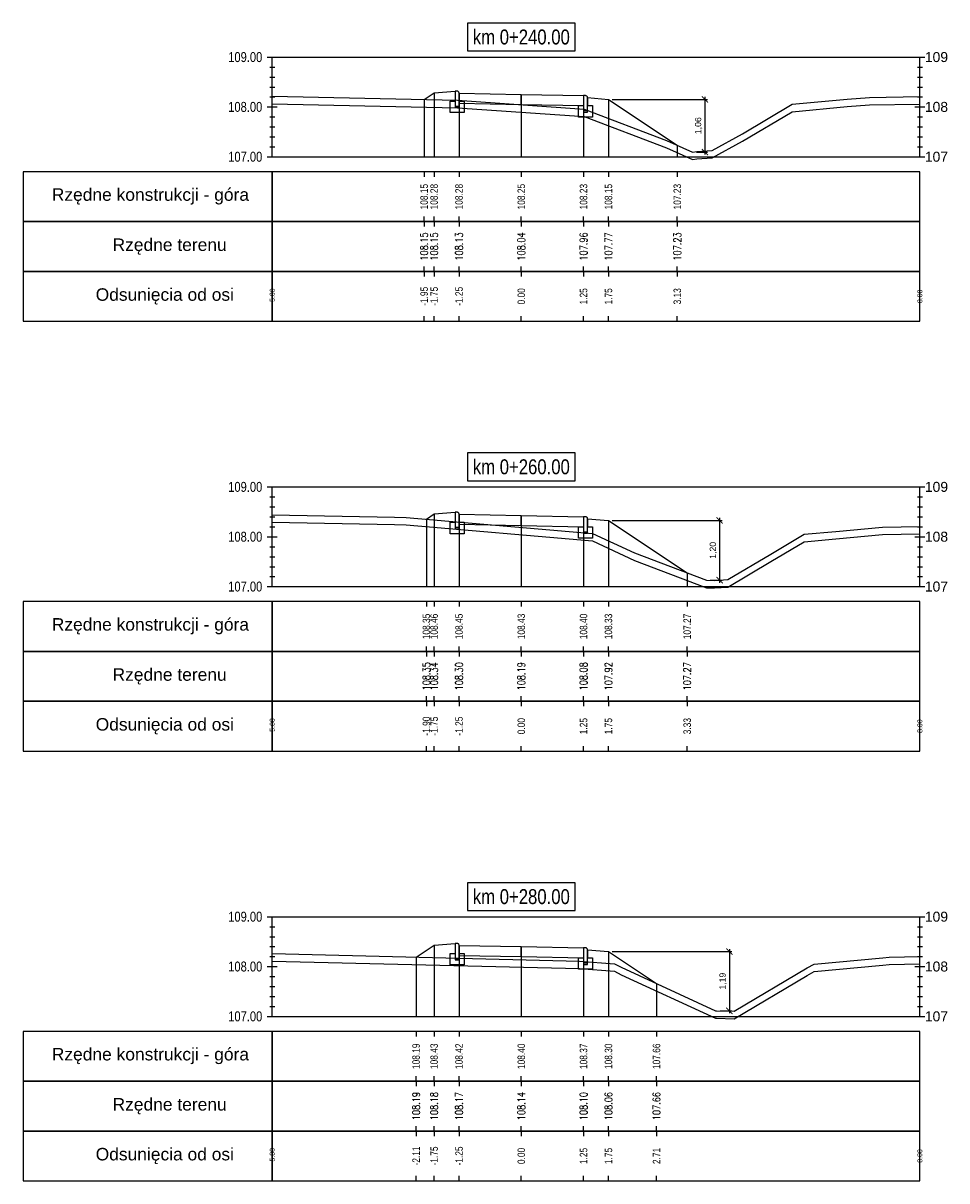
# Model space of a CAD drawing. Extents: x 7537626 to 7538805, y 5722894 to 5725486.
# Tile 20 of 90: x 7538053 to 7538072, y 5725457 to 5725481. Entities that reach past the tile are written whole.
import ezdxf

# ---------------------------------------------------------------- set-up
doc = ezdxf.new("R2010")
doc.units = 0
doc.header["$PDMODE"] = 35
doc.header["$PDSIZE"] = 0.3
for name, color, linetype in [('C-DROGI-PROFILE', 7, 'Continuous'), ('C-DROGI-PROFILE-ETYKIETY', 7, 'Continuous'), ('C-DROGI-PRZEKROJE-ETYKIETY', 7, 'Continuous'), ('C-POPRZECZKA-przekrój', 2, 'Continuous'), ('C-POPRZECZKA-widok', 1, 'Continuous')]:
    doc.layers.add(name, color=color, linetype=linetype)
for name, color, linetype, true_color in [('C-humus', 7, 'Continuous', 0x003df5), ('C-Teren', 7, 'Continuous', 0x005716), ('poprzeczki', 7, 'Continuous', 0x0000d6)]:
    doc.layers.add(name, color=color, linetype=linetype, true_color=true_color)
doc.styles.add('2mm08', font='arial.ttf', dxfattribs={"width": 0.8})
doc.styles.add('opis_50', font='arial.ttf', dxfattribs={"height": 0.125})
doc.styles.get("Standard").update_dxf_attribs({"font": 'arial.ttf'})
doc.dimstyles.new('OPIS_50', dxfattribs={"dimscale": 0.5, "dimtxt": 0.125, "dimasz": 0.25, "dimexe": 0.1, "dimexo": 0.15, "dimgap": 0.1, "dimtad": 1, "dimzin": 0, "dimtxsty": 'opis_50', "dimblk": 'ARCHTICK', "dimcen": 0.15, "dimdle": 0.1, "dimaunit": 2, "dimadec": 4, "dimazin": 0, "dimtfac": 1, "dimtmove": 0, "dimatfit": 3, "dimfxl": 1, "dimarcsym": 0})

# ---------------------------------------------------------------- blocks, each defined once
blk = doc.blocks.new('_ArchTick')
at = {"color": 0, "linetype": 'ByBlock', "const_width": 0.15}
blk.add_lwpolyline([(-0.5, -0.5), (0.5, 0.5)], dxfattribs=at)
blk = doc.blocks.new('*D47')
at = {"layer": 'Defpoints', "color": 0, "transparency": 16777216}
for p in [(7538065.014, 5725479.189), (7538066.703, 5725478.131), (7538066.949, 5725478.131)]:
    blk.add_point(p, dxfattribs=at)
at = {"layer": 'poprzeczki', "color": 0, "lineweight": -2, "transparency": 16777216}
for p, q in [((7538066.949, 5725479.239), (7538066.949, 5725478.081)), ((7538065.089, 5725479.189), (7538066.999, 5725479.189)), ((7538066.778, 5725478.131), (7538066.999, 5725478.131))]:
    blk.add_line(p, q, dxfattribs=at)
at = {"layer": 'poprzeczki', "color": 0, "lineweight": -2, "transparency": 16777216, "xscale": 0.125, "yscale": 0.125, "zscale": 0.125}
for p, rotation in [((7538066.949, 5725479.189), 90), ((7538066.949, 5725478.131), 270)]:
    blk.add_blockref('_ArchTick', p, dxfattribs=dict(at, rotation=rotation))
at = {"layer": 'poprzeczki', "color": 0, "transparency": 16777216, "insert": (7538066.824, 5725478.66), "char_height": 0.125, "attachment_point": 5, "rotation": 90, "style": 'opis_50'}
blk.add_mtext('1,06', dxfattribs=at)
blk = doc.blocks.new('*D48')
at = {"layer": 'Defpoints', "color": 0, "transparency": 16777216}
for p in [(7538065.014, 5725470.739), (7538066.981, 5725469.539), (7538067.244, 5725469.539)]:
    blk.add_point(p, dxfattribs=at)
at = {"layer": 'poprzeczki', "color": 0, "lineweight": -2, "transparency": 16777216}
for p, q in [((7538065.089, 5725470.739), (7538067.294, 5725470.739)), ((7538067.244, 5725470.789), (7538067.244, 5725469.489)), ((7538067.056, 5725469.539), (7538067.294, 5725469.539))]:
    blk.add_line(p, q, dxfattribs=at)
at = {"layer": 'poprzeczki', "color": 0, "lineweight": -2, "transparency": 16777216, "xscale": 0.125, "yscale": 0.125, "zscale": 0.125}
for p, rotation in [((7538067.244, 5725470.739), 90), ((7538067.244, 5725469.539), 270)]:
    blk.add_blockref('_ArchTick', p, dxfattribs=dict(at, rotation=rotation))
at = {"layer": 'poprzeczki', "color": 0, "transparency": 16777216, "insert": (7538067.119, 5725470.139), "char_height": 0.125, "attachment_point": 5, "rotation": 90, "style": 'opis_50'}
blk.add_mtext('1,20', dxfattribs=at)
blk = doc.blocks.new('*D49')
at = {"layer": 'Defpoints', "color": 0, "transparency": 16777216}
for p in [(7538065.014, 5725462.088), (7538067.18, 5725460.899), (7538067.44, 5725460.899)]:
    blk.add_point(p, dxfattribs=at)
at = {"layer": 'poprzeczki', "color": 0, "lineweight": -2, "transparency": 16777216}
for p, q in [((7538065.089, 5725462.088), (7538067.49, 5725462.088)), ((7538067.44, 5725462.138), (7538067.44, 5725460.849)), ((7538067.255, 5725460.899), (7538067.49, 5725460.899))]:
    blk.add_line(p, q, dxfattribs=at)
at = {"layer": 'poprzeczki', "color": 0, "lineweight": -2, "transparency": 16777216, "xscale": 0.125, "yscale": 0.125, "zscale": 0.125}
for p, rotation in [((7538067.44, 5725462.088), 90), ((7538067.44, 5725460.899), 270)]:
    blk.add_blockref('_ArchTick', p, dxfattribs=dict(at, rotation=rotation))
at = {"layer": 'poprzeczki', "color": 0, "transparency": 16777216, "insert": (7538067.315, 5725461.493), "char_height": 0.125, "attachment_point": 5, "rotation": 90, "style": 'opis_50'}
blk.add_mtext('1,19', dxfattribs=at)

msp = doc.modelspace()

# ---------------------------------------------------------------- linework, layer by layer
at = {"layer": 'C-DROGI-PROFILE', "color": 7, "linetype": 'Continuous', "lineweight": -3}
for p, q in [((7538061.314, 5725477.736), (7538061.314, 5725477.636)), ((7538061.514, 5725477.736), (7538061.514, 5725477.636)), ((7538062.014, 5725477.736), (7538062.014, 5725477.636)), ((7538063.264, 5725477.736), (7538063.264, 5725477.636)), ((7538064.514, 5725477.736), (7538064.514, 5725477.636)), ((7538065.014, 5725477.736), (7538065.014, 5725477.636)), ((7538066.395, 5725477.736), (7538066.395, 5725477.636)), ((7538061.314, 5725476.736), (7538061.314, 5725476.836)), ((7538061.314, 5725476.736), (7538061.314, 5725476.636)), ((7538061.514, 5725476.736), (7538061.514, 5725476.836)), ((7538061.514, 5725476.736), (7538061.514, 5725476.636)), ((7538062.014, 5725476.736), (7538062.014, 5725476.836)), ((7538062.014, 5725476.736), (7538062.014, 5725476.636)), ((7538063.264, 5725476.736), (7538063.264, 5725476.836)), ((7538063.264, 5725476.736), (7538063.264, 5725476.636)), ((7538064.514, 5725476.736), (7538064.514, 5725476.836)), ((7538064.514, 5725476.736), (7538064.514, 5725476.636)), ((7538065.014, 5725476.736), (7538065.014, 5725476.836)), ((7538065.014, 5725476.736), (7538065.014, 5725476.636)), ((7538066.395, 5725476.736), (7538066.395, 5725476.836)), ((7538066.395, 5725476.736), (7538066.395, 5725476.636)), ((7538061.314, 5725475.736), (7538061.314, 5725475.836)), ((7538061.314, 5725475.736), (7538061.314, 5725475.636)), ((7538061.514, 5725475.736), (7538061.514, 5725475.836)), ((7538061.514, 5725475.736), (7538061.514, 5725475.636)), ((7538062.014, 5725475.736), (7538062.014, 5725475.836)), ((7538062.014, 5725475.736), (7538062.014, 5725475.636)), ((7538063.264, 5725475.736), (7538063.264, 5725475.836)), ((7538063.264, 5725475.736), (7538063.264, 5725475.636)), ((7538064.514, 5725475.736), (7538064.514, 5725475.836)), ((7538064.514, 5725475.736), (7538064.514, 5725475.636)), ((7538065.014, 5725475.736), (7538065.014, 5725475.836)), ((7538065.014, 5725475.736), (7538065.014, 5725475.636)), ((7538066.395, 5725475.736), (7538066.395, 5725475.836)), ((7538066.395, 5725475.736), (7538066.395, 5725475.636)), ((7538061.314, 5725474.736), (7538061.314, 5725474.836)), ((7538061.514, 5725474.736), (7538061.514, 5725474.836)), ((7538062.014, 5725474.736), (7538062.014, 5725474.836)), ((7538063.264, 5725474.736), (7538063.264, 5725474.836)), ((7538064.514, 5725474.736), (7538064.514, 5725474.836)), ((7538065.014, 5725474.736), (7538065.014, 5725474.836)), ((7538066.395, 5725474.736), (7538066.395, 5725474.836)), ((7538061.359, 5725469.111), (7538061.359, 5725469.011)), ((7538061.514, 5725469.111), (7538061.514, 5725469.011)), ((7538062.014, 5725469.111), (7538062.014, 5725469.011)), ((7538063.264, 5725469.111), (7538063.264, 5725469.011)), ((7538064.514, 5725469.111), (7538064.514, 5725469.011)), ((7538065.014, 5725469.111), (7538065.014, 5725469.011)), ((7538066.594, 5725469.111), (7538066.594, 5725469.011)), ((7538061.359, 5725468.111), (7538061.359, 5725468.211)), ((7538061.359, 5725468.111), (7538061.359, 5725468.011)), ((7538061.514, 5725468.111), (7538061.514, 5725468.211)), ((7538061.514, 5725468.111), (7538061.514, 5725468.011)), ((7538062.014, 5725468.111), (7538062.014, 5725468.211)), ((7538062.014, 5725468.111), (7538062.014, 5725468.011)), ((7538063.264, 5725468.111), (7538063.264, 5725468.211)), ((7538063.264, 5725468.111), (7538063.264, 5725468.011)), ((7538064.514, 5725468.111), (7538064.514, 5725468.211)), ((7538064.514, 5725468.111), (7538064.514, 5725468.011)), ((7538065.014, 5725468.111), (7538065.014, 5725468.211)), ((7538065.014, 5725468.111), (7538065.014, 5725468.011)), ((7538066.594, 5725468.111), (7538066.594, 5725468.211)), ((7538066.594, 5725468.111), (7538066.594, 5725468.011)), ((7538061.359, 5725467.111), (7538061.359, 5725467.211)), ((7538061.514, 5725467.111), (7538061.514, 5725467.211)), ((7538062.014, 5725467.111), (7538062.014, 5725467.211)), ((7538063.264, 5725467.111), (7538063.264, 5725467.211)), ((7538064.514, 5725467.111), (7538064.514, 5725467.211)), ((7538065.014, 5725467.111), (7538065.014, 5725467.211)), ((7538066.594, 5725467.111), (7538066.594, 5725467.211)), ((7538061.359, 5725467.111), (7538061.359, 5725467.011)), ((7538061.514, 5725467.111), (7538061.514, 5725467.011)), ((7538062.014, 5725467.111), (7538062.014, 5725467.011)), ((7538063.264, 5725467.111), (7538063.264, 5725467.011)), ((7538064.514, 5725467.111), (7538064.514, 5725467.011)), ((7538065.014, 5725467.111), (7538065.014, 5725467.011)), ((7538066.594, 5725467.111), (7538066.594, 5725467.011)), ((7538061.359, 5725466.111), (7538061.359, 5725466.211)), ((7538061.514, 5725466.111), (7538061.514, 5725466.211)), ((7538062.014, 5725466.111), (7538062.014, 5725466.211)), ((7538063.264, 5725466.111), (7538063.264, 5725466.211)), ((7538064.514, 5725466.111), (7538064.514, 5725466.211)), ((7538065.014, 5725466.111), (7538065.014, 5725466.211)), ((7538066.594, 5725466.111), (7538066.594, 5725466.211)), ((7538061.152, 5725460.486), (7538061.152, 5725460.386)), ((7538061.514, 5725460.486), (7538061.514, 5725460.386)), ((7538062.014, 5725460.486), (7538062.014, 5725460.386)), ((7538063.264, 5725460.486), (7538063.264, 5725460.386)), ((7538064.514, 5725460.486), (7538064.514, 5725460.386)), ((7538065.014, 5725460.486), (7538065.014, 5725460.386)), ((7538065.978, 5725460.486), (7538065.978, 5725460.386)), ((7538061.152, 5725459.486), (7538061.152, 5725459.586)), ((7538061.152, 5725459.486), (7538061.152, 5725459.386)), ((7538061.514, 5725459.486), (7538061.514, 5725459.586)), ((7538061.514, 5725459.486), (7538061.514, 5725459.386)), ((7538062.014, 5725459.486), (7538062.014, 5725459.586)), ((7538062.014, 5725459.486), (7538062.014, 5725459.386)), ((7538063.264, 5725459.486), (7538063.264, 5725459.586)), ((7538063.264, 5725459.486), (7538063.264, 5725459.386)), ((7538064.514, 5725459.486), (7538064.514, 5725459.586)), ((7538064.514, 5725459.486), (7538064.514, 5725459.386)), ((7538065.014, 5725459.486), (7538065.014, 5725459.586)), ((7538065.014, 5725459.486), (7538065.014, 5725459.386)), ((7538065.978, 5725459.486), (7538065.978, 5725459.586)), ((7538065.978, 5725459.486), (7538065.978, 5725459.386)), ((7538061.152, 5725458.486), (7538061.152, 5725458.586)), ((7538061.514, 5725458.486), (7538061.514, 5725458.586)), ((7538062.014, 5725458.486), (7538062.014, 5725458.586)), ((7538063.264, 5725458.486), (7538063.264, 5725458.586)), ((7538064.514, 5725458.486), (7538064.514, 5725458.586)), ((7538065.014, 5725458.486), (7538065.014, 5725458.586)), ((7538065.978, 5725458.486), (7538065.978, 5725458.586)), ((7538061.152, 5725458.486), (7538061.152, 5725458.386)), ((7538061.514, 5725458.486), (7538061.514, 5725458.386)), ((7538062.014, 5725458.486), (7538062.014, 5725458.386)), ((7538063.264, 5725458.486), (7538063.264, 5725458.386)), ((7538064.514, 5725458.486), (7538064.514, 5725458.386)), ((7538065.014, 5725458.486), (7538065.014, 5725458.386)), ((7538065.978, 5725458.486), (7538065.978, 5725458.386)), ((7538061.152, 5725457.486), (7538061.152, 5725457.586)), ((7538061.514, 5725457.486), (7538061.514, 5725457.586)), ((7538062.014, 5725457.486), (7538062.014, 5725457.586)), ((7538063.264, 5725457.486), (7538063.264, 5725457.586)), ((7538064.514, 5725457.486), (7538064.514, 5725457.586)), ((7538065.014, 5725457.486), (7538065.014, 5725457.586)), ((7538065.978, 5725457.486), (7538065.978, 5725457.586))]:
    msp.add_line(p, q, dxfattribs=at)
at = {"layer": 'C-DROGI-PROFILE', "color": 1, "linetype": 'Continuous', "lineweight": -3}
for points in [[(7538058.264, 5725476.736), (7538058.264, 5725477.736), (7538053.264, 5725477.736), (7538053.264, 5725476.736)], [(7538058.264, 5725476.736), (7538071.264, 5725476.736), (7538071.264, 5725477.736), (7538058.264, 5725477.736)], [(7538058.264, 5725475.736), (7538058.264, 5725476.736), (7538053.264, 5725476.736), (7538053.264, 5725475.736)], [(7538058.264, 5725475.736), (7538071.264, 5725475.736), (7538071.264, 5725476.736), (7538058.264, 5725476.736)], [(7538058.264, 5725474.736), (7538058.264, 5725475.736), (7538053.264, 5725475.736), (7538053.264, 5725474.736)], [(7538058.264, 5725474.736), (7538071.264, 5725474.736), (7538071.264, 5725475.736), (7538058.264, 5725475.736)], [(7538058.264, 5725468.111), (7538058.264, 5725469.111), (7538053.264, 5725469.111), (7538053.264, 5725468.111)], [(7538058.264, 5725468.111), (7538071.264, 5725468.111), (7538071.264, 5725469.111), (7538058.264, 5725469.111)], [(7538058.264, 5725467.111), (7538058.264, 5725468.111), (7538053.264, 5725468.111), (7538053.264, 5725467.111)], [(7538058.264, 5725467.111), (7538071.264, 5725467.111), (7538071.264, 5725468.111), (7538058.264, 5725468.111)], [(7538058.264, 5725466.111), (7538058.264, 5725467.111), (7538053.264, 5725467.111), (7538053.264, 5725466.111)], [(7538058.264, 5725466.111), (7538071.264, 5725466.111), (7538071.264, 5725467.111), (7538058.264, 5725467.111)], [(7538058.264, 5725459.486), (7538058.264, 5725460.486), (7538053.264, 5725460.486), (7538053.264, 5725459.486)], [(7538058.264, 5725459.486), (7538071.264, 5725459.486), (7538071.264, 5725460.486), (7538058.264, 5725460.486)], [(7538058.264, 5725458.486), (7538058.264, 5725459.486), (7538053.264, 5725459.486), (7538053.264, 5725458.486)], [(7538058.264, 5725458.486), (7538071.264, 5725458.486), (7538071.264, 5725459.486), (7538058.264, 5725459.486)], [(7538058.264, 5725457.486), (7538058.264, 5725458.486), (7538053.264, 5725458.486), (7538053.264, 5725457.486)], [(7538058.264, 5725457.486), (7538071.264, 5725457.486), (7538071.264, 5725458.486), (7538058.264, 5725458.486)]]:
    msp.add_3dface(points, dxfattribs=at)
at = {"layer": 'C-DROGI-PRZEKROJE-ETYKIETY', "color": 1, "linetype": 'Continuous', "lineweight": -3}
for p, q in [((7538061.514, 5725479.319), (7538061.514, 5725478.036)), ((7538062.014, 5725479.313), (7538062.014, 5725478.036)), ((7538063.264, 5725479.288), (7538063.264, 5725478.036)), ((7538064.514, 5725479.263), (7538064.514, 5725478.036)), ((7538061.314, 5725479.186), (7538061.314, 5725478.036)), ((7538065.014, 5725479.189), (7538065.014, 5725478.036)), ((7538066.395, 5725478.269), (7538066.395, 5725478.036)), ((7538061.514, 5725470.869), (7538061.514, 5725469.411)), ((7538062.014, 5725470.863), (7538062.014, 5725469.411)), ((7538061.359, 5725470.766), (7538061.359, 5725469.411)), ((7538063.264, 5725470.838), (7538063.264, 5725469.411)), ((7538064.514, 5725470.813), (7538064.514, 5725469.411)), ((7538065.014, 5725470.739), (7538065.014, 5725469.411)), ((7538066.594, 5725469.686), (7538066.594, 5725469.411)), ((7538061.514, 5725462.218), (7538061.514, 5725460.786)), ((7538062.014, 5725462.211), (7538062.014, 5725460.786)), ((7538063.264, 5725462.186), (7538063.264, 5725460.786)), ((7538064.514, 5725462.161), (7538064.514, 5725460.786)), ((7538065.014, 5725462.088), (7538065.014, 5725460.786)), ((7538061.152, 5725461.976), (7538061.152, 5725460.786)), ((7538065.978, 5725461.445), (7538065.978, 5725460.786))]:
    msp.add_line(p, q, dxfattribs=at)
at = {"layer": 'C-humus'}
for p, q in [((7538058.264, 5725479.102), (7538061.986, 5725479.021)), ((7538061.986, 5725479.021), (7538064.528, 5725478.842)), ((7538068.703, 5725478.94), (7538069.806, 5725479.042)), ((7538069.806, 5725479.042), (7538070.25, 5725479.077)), ((7538070.25, 5725479.077), (7538071.264, 5725479.095)), ((7538064.528, 5725478.842), (7538066.179, 5725478.215)), ((7538067.706, 5725478.347), (7538068.703, 5725478.94)), ((7538067.094, 5725478.014), (7538067.706, 5725478.347)), ((7538066.179, 5725478.215), (7538066.703, 5725477.981)), ((7538066.703, 5725477.981), (7538066.787, 5725477.994)), ((7538066.787, 5725477.994), (7538067.094, 5725478.014)), ((7538058.264, 5725470.704), (7538060.721, 5725470.656)), ((7538060.721, 5725470.656), (7538060.955, 5725470.651)), ((7538060.955, 5725470.651), (7538064.69, 5725470.327)), ((7538069.574, 5725470.37), (7538070.517, 5725470.457)), ((7538070.517, 5725470.457), (7538071.264, 5725470.47)), ((7538064.69, 5725470.327), (7538065.539, 5725469.937)), ((7538068.272, 5725469.914), (7538068.941, 5725470.311)), ((7538068.941, 5725470.311), (7538069.574, 5725470.37)), ((7538065.539, 5725469.937), (7538066.981, 5725469.389)), ((7538067.409, 5725469.402), (7538068.272, 5725469.914)), ((7538066.981, 5725469.389), (7538067.143, 5725469.385)), ((7538067.143, 5725469.385), (7538067.409, 5725469.402)), ((7538058.264, 5725461.898), (7538064.432, 5725461.745)), ((7538069.139, 5725461.686), (7538070.523, 5725461.814)), ((7538070.523, 5725461.814), (7538070.65, 5725461.827)), ((7538070.65, 5725461.827), (7538071.264, 5725461.841)), ((7538064.432, 5725461.745), (7538065.133, 5725461.692)), ((7538065.133, 5725461.692), (7538065.268, 5725461.622)), ((7538065.268, 5725461.622), (7538067.159, 5725460.751)), ((7538067.538, 5725460.74), (7538069.004, 5725461.61)), ((7538069.004, 5725461.61), (7538069.139, 5725461.686)), ((7538067.159, 5725460.751), (7538067.18, 5725460.749)), ((7538067.18, 5725460.749), (7538067.538, 5725460.74))]:
    msp.add_line(p, q, dxfattribs=at)
at = {"layer": 'C-POPRZECZKA-przekrój', "color": 2, "linetype": 'Continuous', "lineweight": -3}
for p, q in [((7538061.314, 5725479.186), (7538061.514, 5725479.319)), ((7538061.514, 5725479.319), (7538061.934, 5725479.353)), ((7538061.974, 5725479.353), (7538061.934, 5725479.353)), ((7538061.934, 5725479.353), (7538061.934, 5725479.023)), ((7538061.98, 5725479.352), (7538061.974, 5725479.353)), ((7538061.988, 5725479.35), (7538061.98, 5725479.352)), ((7538061.996, 5725479.346), (7538061.988, 5725479.35)), ((7538062.002, 5725479.341), (7538061.996, 5725479.346)), ((7538062.007, 5725479.336), (7538062.002, 5725479.341)), ((7538062.011, 5725479.328), (7538062.007, 5725479.336)), ((7538062.013, 5725479.32), (7538062.011, 5725479.328)), ((7538062.014, 5725479.313), (7538062.013, 5725479.32)), ((7538062.014, 5725479.313), (7538063.264, 5725479.288)), ((7538062.014, 5725479.313), (7538062.015, 5725479.113)), ((7538062.014, 5725479.023), (7538062.014, 5725479.313)), ((7538062.014, 5725479.313), (7538062.014, 5725479.153)), ((7538063.264, 5725479.088), (7538063.264, 5725479.288)), ((7538063.264, 5725479.288), (7538064.514, 5725479.263)), ((7538064.514, 5725479.263), (7538064.513, 5725479.063)), ((7538064.554, 5725479.263), (7538064.514, 5725479.263)), ((7538064.514, 5725479.263), (7538064.514, 5725478.933)), ((7538064.56, 5725479.262), (7538064.554, 5725479.263)), ((7538064.568, 5725479.26), (7538064.56, 5725479.262)), ((7538064.576, 5725479.256), (7538064.568, 5725479.26)), ((7538064.582, 5725479.251), (7538064.576, 5725479.256)), ((7538064.587, 5725479.246), (7538064.582, 5725479.251)), ((7538064.591, 5725479.238), (7538064.587, 5725479.246)), ((7538064.593, 5725479.23), (7538064.591, 5725479.238)), ((7538064.594, 5725479.223), (7538064.593, 5725479.23)), ((7538064.594, 5725478.933), (7538064.594, 5725479.223)), ((7538064.594, 5725479.223), (7538064.594, 5725479.063)), ((7538064.594, 5725479.223), (7538065.014, 5725479.189)), ((7538061.834, 5725478.923), (7538061.834, 5725479.153)), ((7538061.834, 5725479.153), (7538061.934, 5725479.153)), ((7538061.934, 5725479.153), (7538061.934, 5725479.053)), ((7538061.934, 5725479.053), (7538062.014, 5725479.053)), ((7538061.934, 5725479.023), (7538062.014, 5725479.023)), ((7538062.014, 5725479.153), (7538062.114, 5725479.153)), ((7538062.015, 5725479.113), (7538063.264, 5725479.088)), ((7538062.114, 5725479.153), (7538062.114, 5725478.923)), ((7538063.264, 5725479.088), (7538064.513, 5725479.063)), ((7538064.414, 5725478.833), (7538064.414, 5725479.063)), ((7538064.414, 5725479.063), (7538064.514, 5725479.063)), ((7538064.514, 5725479.063), (7538064.514, 5725478.963)), ((7538064.594, 5725479.063), (7538064.694, 5725479.063)), ((7538064.694, 5725479.063), (7538064.694, 5725478.833)), ((7538065.014, 5725479.189), (7538066.395, 5725478.269)), ((7538062.114, 5725478.923), (7538061.834, 5725478.923)), ((7538064.694, 5725478.833), (7538064.414, 5725478.833)), ((7538064.514, 5725478.963), (7538064.594, 5725478.963)), ((7538064.514, 5725478.933), (7538064.594, 5725478.933)), ((7538061.359, 5725470.766), (7538061.514, 5725470.869)), ((7538061.514, 5725470.869), (7538061.934, 5725470.903)), ((7538061.974, 5725470.903), (7538061.934, 5725470.903)), ((7538061.934, 5725470.903), (7538061.934, 5725470.573)), ((7538061.98, 5725470.903), (7538061.974, 5725470.903)), ((7538061.988, 5725470.9), (7538061.98, 5725470.903)), ((7538061.996, 5725470.896), (7538061.988, 5725470.9)), ((7538062.002, 5725470.891), (7538061.996, 5725470.896)), ((7538062.007, 5725470.886), (7538062.002, 5725470.891)), ((7538062.011, 5725470.879), (7538062.007, 5725470.886)), ((7538062.013, 5725470.87), (7538062.011, 5725470.879)), ((7538062.014, 5725470.863), (7538062.013, 5725470.87)), ((7538062.014, 5725470.863), (7538063.264, 5725470.838)), ((7538062.014, 5725470.863), (7538062.015, 5725470.663)), ((7538062.014, 5725470.573), (7538062.014, 5725470.863)), ((7538062.014, 5725470.863), (7538062.014, 5725470.703)), ((7538061.834, 5725470.473), (7538061.834, 5725470.703)), ((7538061.834, 5725470.703), (7538061.934, 5725470.703)), ((7538061.934, 5725470.703), (7538061.934, 5725470.603)), ((7538062.014, 5725470.703), (7538062.114, 5725470.703)), ((7538062.015, 5725470.663), (7538063.264, 5725470.638)), ((7538062.114, 5725470.703), (7538062.114, 5725470.473)), ((7538063.264, 5725470.638), (7538063.264, 5725470.838)), ((7538063.264, 5725470.838), (7538064.514, 5725470.813)), ((7538063.264, 5725470.638), (7538064.513, 5725470.613)), ((7538064.414, 5725470.383), (7538064.414, 5725470.613)), ((7538064.414, 5725470.613), (7538064.514, 5725470.613)), ((7538064.514, 5725470.813), (7538064.513, 5725470.613)), ((7538064.554, 5725470.813), (7538064.514, 5725470.813)), ((7538064.514, 5725470.813), (7538064.514, 5725470.483)), ((7538064.514, 5725470.613), (7538064.514, 5725470.513)), ((7538064.56, 5725470.813), (7538064.554, 5725470.813)), ((7538064.568, 5725470.81), (7538064.56, 5725470.813)), ((7538064.576, 5725470.806), (7538064.568, 5725470.81)), ((7538064.582, 5725470.801), (7538064.576, 5725470.806)), ((7538064.587, 5725470.796), (7538064.582, 5725470.801)), ((7538064.591, 5725470.789), (7538064.587, 5725470.796)), ((7538064.593, 5725470.78), (7538064.591, 5725470.789)), ((7538064.594, 5725470.773), (7538064.593, 5725470.78)), ((7538064.594, 5725470.483), (7538064.594, 5725470.773)), ((7538064.594, 5725470.773), (7538064.594, 5725470.613)), ((7538064.594, 5725470.773), (7538065.014, 5725470.739)), ((7538064.594, 5725470.613), (7538064.694, 5725470.613)), ((7538064.694, 5725470.613), (7538064.694, 5725470.383)), ((7538065.014, 5725470.739), (7538066.594, 5725469.686)), ((7538062.114, 5725470.473), (7538061.834, 5725470.473)), ((7538061.934, 5725470.603), (7538062.014, 5725470.603)), ((7538061.934, 5725470.573), (7538062.014, 5725470.573)), ((7538064.694, 5725470.383), (7538064.414, 5725470.383)), ((7538064.514, 5725470.513), (7538064.594, 5725470.513)), ((7538064.514, 5725470.483), (7538064.594, 5725470.483)), ((7538061.514, 5725462.218), (7538061.934, 5725462.251)), ((7538061.974, 5725462.251), (7538061.934, 5725462.251)), ((7538061.934, 5725462.251), (7538061.934, 5725461.921)), ((7538061.98, 5725462.251), (7538061.974, 5725462.251)), ((7538061.988, 5725462.249), (7538061.98, 5725462.251)), ((7538061.152, 5725461.976), (7538061.514, 5725462.218)), ((7538061.834, 5725461.821), (7538061.834, 5725462.051)), ((7538061.834, 5725462.051), (7538061.934, 5725462.051)), ((7538061.934, 5725462.051), (7538061.934, 5725461.951)), ((7538061.996, 5725462.244), (7538061.988, 5725462.249)), ((7538062.002, 5725462.24), (7538061.996, 5725462.244)), ((7538062.007, 5725462.234), (7538062.002, 5725462.24)), ((7538062.011, 5725462.227), (7538062.007, 5725462.234)), ((7538062.013, 5725462.219), (7538062.011, 5725462.227)), ((7538062.014, 5725462.211), (7538062.013, 5725462.219)), ((7538062.014, 5725462.211), (7538063.264, 5725462.186)), ((7538062.014, 5725462.211), (7538062.015, 5725462.011)), ((7538062.014, 5725461.921), (7538062.014, 5725462.211)), ((7538062.014, 5725462.211), (7538062.014, 5725462.051)), ((7538062.014, 5725462.051), (7538062.114, 5725462.051)), ((7538062.114, 5725462.051), (7538062.114, 5725461.821)), ((7538063.264, 5725461.986), (7538063.264, 5725462.186)), ((7538063.264, 5725462.186), (7538064.514, 5725462.161)), ((7538064.514, 5725462.161), (7538064.513, 5725461.961)), ((7538064.554, 5725462.161), (7538064.514, 5725462.161)), ((7538064.514, 5725462.161), (7538064.514, 5725461.831)), ((7538064.56, 5725462.161), (7538064.554, 5725462.161)), ((7538064.568, 5725462.159), (7538064.56, 5725462.161)), ((7538064.576, 5725462.154), (7538064.568, 5725462.159)), ((7538064.582, 5725462.15), (7538064.576, 5725462.154)), ((7538064.587, 5725462.144), (7538064.582, 5725462.15)), ((7538064.591, 5725462.137), (7538064.587, 5725462.144)), ((7538064.593, 5725462.129), (7538064.591, 5725462.137)), ((7538064.594, 5725462.121), (7538064.593, 5725462.129)), ((7538064.594, 5725461.831), (7538064.594, 5725462.121)), ((7538064.594, 5725462.121), (7538064.594, 5725461.961)), ((7538064.594, 5725462.121), (7538065.014, 5725462.088)), ((7538065.014, 5725462.088), (7538065.978, 5725461.445)), ((7538062.114, 5725461.821), (7538061.834, 5725461.821)), ((7538061.934, 5725461.951), (7538062.014, 5725461.951)), ((7538061.934, 5725461.921), (7538062.014, 5725461.921)), ((7538062.015, 5725462.011), (7538063.264, 5725461.986)), ((7538063.264, 5725461.986), (7538064.513, 5725461.961)), ((7538064.414, 5725461.731), (7538064.414, 5725461.961)), ((7538064.414, 5725461.961), (7538064.514, 5725461.961)), ((7538064.514, 5725461.961), (7538064.514, 5725461.861)), ((7538064.514, 5725461.861), (7538064.594, 5725461.861)), ((7538064.514, 5725461.831), (7538064.594, 5725461.831)), ((7538064.594, 5725461.961), (7538064.694, 5725461.961)), ((7538064.694, 5725461.961), (7538064.694, 5725461.731)), ((7538064.694, 5725461.731), (7538064.414, 5725461.731))]:
    msp.add_line(p, q, dxfattribs=at)
at = {"layer": 'C-POPRZECZKA-widok', "color": 1, "linetype": 'Continuous', "lineweight": -3}
for p, q in [((7538058.164, 5725480.036), (7538071.364, 5725480.036)), ((7538058.264, 5725478.036), (7538058.264, 5725480.036)), ((7538071.264, 5725478.036), (7538071.264, 5725480.036)), ((7538058.214, 5725479.836), (7538058.314, 5725479.836)), ((7538071.214, 5725479.836), (7538071.314, 5725479.836)), ((7538058.214, 5725479.636), (7538058.314, 5725479.636)), ((7538071.214, 5725479.636), (7538071.314, 5725479.636)), ((7538058.214, 5725479.436), (7538058.314, 5725479.436)), ((7538058.214, 5725479.236), (7538058.314, 5725479.236)), ((7538071.214, 5725479.436), (7538071.314, 5725479.436)), ((7538071.214, 5725479.236), (7538071.314, 5725479.236)), ((7538058.164, 5725479.036), (7538058.364, 5725479.036)), ((7538058.214, 5725479.036), (7538058.314, 5725479.036)), ((7538071.164, 5725479.036), (7538071.364, 5725479.036)), ((7538071.214, 5725479.036), (7538071.314, 5725479.036)), ((7538058.214, 5725478.836), (7538058.314, 5725478.836)), ((7538071.214, 5725478.836), (7538071.314, 5725478.836)), ((7538058.214, 5725478.636), (7538058.314, 5725478.636)), ((7538071.214, 5725478.636), (7538071.314, 5725478.636)), ((7538058.214, 5725478.436), (7538058.314, 5725478.436)), ((7538071.214, 5725478.436), (7538071.314, 5725478.436)), ((7538058.214, 5725478.236), (7538058.314, 5725478.236)), ((7538071.214, 5725478.236), (7538071.314, 5725478.236)), ((7538058.164, 5725478.036), (7538071.364, 5725478.036)), ((7538058.164, 5725471.411), (7538071.364, 5725471.411)), ((7538058.264, 5725469.411), (7538058.264, 5725471.411)), ((7538071.264, 5725469.411), (7538071.264, 5725471.411)), ((7538058.214, 5725471.211), (7538058.314, 5725471.211)), ((7538071.214, 5725471.211), (7538071.314, 5725471.211)), ((7538058.214, 5725471.011), (7538058.314, 5725471.011)), ((7538071.214, 5725471.011), (7538071.314, 5725471.011)), ((7538058.214, 5725470.811), (7538058.314, 5725470.811)), ((7538071.214, 5725470.811), (7538071.314, 5725470.811)), ((7538058.164, 5725470.411), (7538058.364, 5725470.411)), ((7538058.214, 5725470.611), (7538058.314, 5725470.611)), ((7538058.214, 5725470.411), (7538058.314, 5725470.411)), ((7538071.164, 5725470.411), (7538071.364, 5725470.411)), ((7538071.214, 5725470.611), (7538071.314, 5725470.611)), ((7538071.214, 5725470.411), (7538071.314, 5725470.411)), ((7538058.214, 5725470.211), (7538058.314, 5725470.211)), ((7538071.214, 5725470.211), (7538071.314, 5725470.211)), ((7538058.214, 5725470.011), (7538058.314, 5725470.011)), ((7538071.214, 5725470.011), (7538071.314, 5725470.011)), ((7538058.214, 5725469.811), (7538058.314, 5725469.811)), ((7538071.214, 5725469.811), (7538071.314, 5725469.811)), ((7538058.214, 5725469.611), (7538058.314, 5725469.611)), ((7538071.214, 5725469.611), (7538071.314, 5725469.611)), ((7538058.164, 5725469.411), (7538071.364, 5725469.411)), ((7538058.164, 5725462.786), (7538071.364, 5725462.786)), ((7538058.264, 5725460.786), (7538058.264, 5725462.786)), ((7538071.264, 5725460.786), (7538071.264, 5725462.786)), ((7538058.214, 5725462.586), (7538058.314, 5725462.586)), ((7538071.214, 5725462.586), (7538071.314, 5725462.586)), ((7538058.214, 5725462.386), (7538058.314, 5725462.386)), ((7538071.214, 5725462.386), (7538071.314, 5725462.386)), ((7538058.214, 5725462.186), (7538058.314, 5725462.186)), ((7538071.214, 5725462.186), (7538071.314, 5725462.186)), ((7538058.164, 5725461.786), (7538058.364, 5725461.786)), ((7538058.214, 5725461.986), (7538058.314, 5725461.986)), ((7538058.214, 5725461.786), (7538058.314, 5725461.786)), ((7538071.164, 5725461.786), (7538071.364, 5725461.786)), ((7538071.214, 5725461.986), (7538071.314, 5725461.986)), ((7538071.214, 5725461.786), (7538071.314, 5725461.786)), ((7538058.214, 5725461.586), (7538058.314, 5725461.586)), ((7538071.214, 5725461.586), (7538071.314, 5725461.586)), ((7538058.214, 5725461.386), (7538058.314, 5725461.386)), ((7538071.214, 5725461.386), (7538071.314, 5725461.386)), ((7538058.214, 5725461.186), (7538058.314, 5725461.186)), ((7538071.214, 5725461.186), (7538071.314, 5725461.186)), ((7538058.214, 5725460.986), (7538058.314, 5725460.986)), ((7538071.214, 5725460.986), (7538071.314, 5725460.986)), ((7538058.164, 5725460.786), (7538071.364, 5725460.786))]:
    msp.add_line(p, q, dxfattribs=at)
at = {"layer": 'C-POPRZECZKA-widok', "color": 3, "linetype": 'Continuous', "lineweight": -3}
for points in [[(7538062.184, 5725480.161), (7538064.344, 5725480.161), (7538064.344, 5725480.718), (7538062.184, 5725480.718)], [(7538062.184, 5725471.536), (7538064.344, 5725471.536), (7538064.344, 5725472.093), (7538062.184, 5725472.093)], [(7538062.184, 5725462.911), (7538064.344, 5725462.911), (7538064.344, 5725463.468), (7538062.184, 5725463.468)]]:
    msp.add_3dface(points, dxfattribs=at)
at = {"layer": 'C-Teren'}
for p, q in [((7538058.264, 5725479.252), (7538061.986, 5725479.171)), ((7538069.806, 5725479.192), (7538070.25, 5725479.227)), ((7538070.25, 5725479.227), (7538071.264, 5725479.245)), ((7538061.986, 5725479.171), (7538064.528, 5725478.992)), ((7538064.528, 5725478.992), (7538066.179, 5725478.365)), ((7538067.706, 5725478.497), (7538068.703, 5725479.09)), ((7538068.703, 5725479.09), (7538069.806, 5725479.192)), ((7538066.179, 5725478.365), (7538066.703, 5725478.131)), ((7538067.094, 5725478.164), (7538067.706, 5725478.497)), ((7538066.703, 5725478.131), (7538066.787, 5725478.144)), ((7538066.787, 5725478.144), (7538067.094, 5725478.164)), ((7538058.264, 5725470.854), (7538060.721, 5725470.806)), ((7538060.721, 5725470.806), (7538060.955, 5725470.801)), ((7538060.955, 5725470.801), (7538064.69, 5725470.477)), ((7538070.517, 5725470.607), (7538071.264, 5725470.62)), ((7538064.69, 5725470.477), (7538065.539, 5725470.087)), ((7538068.272, 5725470.064), (7538068.941, 5725470.461)), ((7538068.941, 5725470.461), (7538069.574, 5725470.52)), ((7538069.574, 5725470.52), (7538070.517, 5725470.607)), ((7538065.539, 5725470.087), (7538066.981, 5725469.539)), ((7538067.409, 5725469.552), (7538068.272, 5725470.064)), ((7538066.981, 5725469.539), (7538067.143, 5725469.535)), ((7538067.143, 5725469.535), (7538067.409, 5725469.552)), ((7538058.264, 5725462.048), (7538064.432, 5725461.895)), ((7538064.432, 5725461.895), (7538065.133, 5725461.842)), ((7538065.133, 5725461.842), (7538065.268, 5725461.772)), ((7538069.004, 5725461.76), (7538069.139, 5725461.836)), ((7538069.139, 5725461.836), (7538070.523, 5725461.964)), ((7538070.523, 5725461.964), (7538070.65, 5725461.977)), ((7538070.65, 5725461.977), (7538071.264, 5725461.991)), ((7538065.268, 5725461.772), (7538067.159, 5725460.901)), ((7538067.538, 5725460.89), (7538069.004, 5725461.76)), ((7538067.159, 5725460.901), (7538067.18, 5725460.899)), ((7538067.18, 5725460.899), (7538067.538, 5725460.89))]:
    msp.add_line(p, q, dxfattribs=at)

# ---------------------------------------------------------------- texts
at = {"layer": 'C-DROGI-PROFILE', "color": 2}
for s, p in [('Rzędne konstrukcji - góra', (7538053.839, 5725477.153)), ('Rzędne terenu', (7538055.059, 5725476.147)), ('Odsunięcia od osi', (7538054.72, 5725475.147)), ('Rzędne konstrukcji - góra', (7538053.839, 5725468.528)), ('Rzędne terenu', (7538055.059, 5725467.522)), ('Odsunięcia od osi', (7538054.72, 5725466.522)), ('Rzędne konstrukcji - góra', (7538053.839, 5725459.903)), ('Rzędne terenu', (7538055.059, 5725458.897)), ('Odsunięcia od osi', (7538054.72, 5725457.897))]:
    msp.add_text(s, height=0.25, dxfattribs=at).set_placement(p)
at = {"layer": 'C-DROGI-PROFILE-ETYKIETY', "color": 1, "linetype": 'Continuous', "lineweight": -3, "char_height": 0.15, "attachment_point": 5, "rotation": 90, "style": '2mm08'}
for s, insert in [('108.15', (7538061.314, 5725477.236)), ('108.28', (7538061.514, 5725477.236)), ('108.28', (7538062.014, 5725477.236)), ('108.25', (7538063.264, 5725477.236)), ('108.23', (7538064.514, 5725477.236)), ('108.15', (7538065.014, 5725477.236)), ('107.23', (7538066.395, 5725477.236)), ('{\\Fsimplex.shx|c238;108.15}', (7538061.314, 5725476.236)), ('{\\Fsimplex.shx|c238;108.15}', (7538061.514, 5725476.236)), ('{\\Fsimplex.shx|c238;108.13}', (7538062.014, 5725476.236)), ('{\\Fsimplex.shx|c238;108.04}', (7538063.264, 5725476.236)), ('{\\Fsimplex.shx|c238;107.96}', (7538064.514, 5725476.236)), ('{\\Fsimplex.shx|c238;107.77}', (7538065.014, 5725476.236)), ('{\\Fsimplex.shx|c238;107.23}', (7538066.395, 5725476.236)), ('-1.95', (7538061.314, 5725475.236)), ('-1.75', (7538061.514, 5725475.236)), ('-1.25', (7538062.014, 5725475.236)), ('0.00', (7538063.264, 5725475.236)), ('1.25', (7538064.514, 5725475.236)), ('1.75', (7538065.014, 5725475.236)), ('3.13', (7538066.395, 5725475.236)), ('108.35', (7538061.359, 5725468.611)), ('108.46', (7538061.514, 5725468.611)), ('108.45', (7538062.014, 5725468.611)), ('108.43', (7538063.264, 5725468.611)), ('108.40', (7538064.514, 5725468.611)), ('108.33', (7538065.014, 5725468.611)), ('107.27', (7538066.594, 5725468.611)), ('{\\Fsimplex.shx|c238;108.35}', (7538061.359, 5725467.611)), ('{\\Fsimplex.shx|c238;108.34}', (7538061.514, 5725467.611)), ('{\\Fsimplex.shx|c238;108.30}', (7538062.014, 5725467.611)), ('{\\Fsimplex.shx|c238;108.19}', (7538063.264, 5725467.611)), ('{\\Fsimplex.shx|c238;108.08}', (7538064.514, 5725467.611)), ('{\\Fsimplex.shx|c238;107.92}', (7538065.014, 5725467.611)), ('{\\Fsimplex.shx|c238;107.27}', (7538066.594, 5725467.611)), ('-1.90', (7538061.359, 5725466.611)), ('-1.75', (7538061.514, 5725466.611)), ('-1.25', (7538062.014, 5725466.611)), ('0.00', (7538063.264, 5725466.611)), ('1.25', (7538064.514, 5725466.611)), ('1.75', (7538065.014, 5725466.611)), ('3.33', (7538066.594, 5725466.611)), ('108.19', (7538061.152, 5725459.986)), ('108.43', (7538061.514, 5725459.986)), ('108.42', (7538062.014, 5725459.986)), ('108.40', (7538063.264, 5725459.986)), ('108.37', (7538064.514, 5725459.986)), ('108.30', (7538065.014, 5725459.986)), ('107.66', (7538065.978, 5725459.986)), ('{\\Fsimplex.shx|c238;108.19}', (7538061.152, 5725458.986)), ('{\\Fsimplex.shx|c238;108.18}', (7538061.514, 5725458.986)), ('{\\Fsimplex.shx|c238;108.17}', (7538062.014, 5725458.986)), ('{\\Fsimplex.shx|c238;108.14}', (7538063.264, 5725458.986)), ('{\\Fsimplex.shx|c238;108.10}', (7538064.514, 5725458.986)), ('{\\Fsimplex.shx|c238;108.06}', (7538065.014, 5725458.986)), ('{\\Fsimplex.shx|c238;107.66}', (7538065.978, 5725458.986)), ('-2.11', (7538061.152, 5725457.986)), ('-1.75', (7538061.514, 5725457.986)), ('-1.25', (7538062.014, 5725457.986)), ('0.00', (7538063.264, 5725457.986)), ('1.25', (7538064.514, 5725457.986)), ('1.75', (7538065.014, 5725457.986)), ('2.71', (7538065.978, 5725457.986))]:
    msp.add_mtext(s, dxfattribs=dict(at, insert=insert))
at = {"layer": 'C-DROGI-PROFILE-ETYKIETY', "color": 7, "linetype": 'Continuous', "lineweight": -3, "char_height": 0.1, "attachment_point": 5, "rotation": 90, "style": '2mm08'}
for s, insert in [('-5.00', (7538058.264, 5725475.236)), ('8.00', (7538071.264, 5725475.236)), ('-5.00', (7538058.264, 5725466.611)), ('8.00', (7538071.264, 5725466.611)), ('-5.00', (7538058.264, 5725457.986)), ('8.00', (7538071.264, 5725457.986))]:
    msp.add_mtext(s, dxfattribs=dict(at, insert=insert))
at = {"layer": 'C-POPRZECZKA-widok', "color": 3, "linetype": 'Continuous', "lineweight": -3, "char_height": 0.3, "attachment_point": 8, "style": '2mm08'}
for s, insert in [('km 0+240.00', (7538063.264, 5725480.286)), ('km 0+260.00', (7538063.264, 5725471.661)), ('km 0+280.00', (7538063.264, 5725463.036))]:
    msp.add_mtext(s, dxfattribs=dict(at, insert=insert))
at = {"layer": 'C-POPRZECZKA-widok', "color": 1, "linetype": 'Continuous', "lineweight": -3, "char_height": 0.2, "attachment_point": 6, "style": '2mm08'}
for s, insert in [('109.00', (7538058.064, 5725480.036)), ('108.00', (7538058.064, 5725479.036)), ('107.00', (7538058.064, 5725478.036)), ('109.00', (7538058.064, 5725471.411)), ('108.00', (7538058.064, 5725470.411)), ('107.00', (7538058.064, 5725469.411)), ('109.00', (7538058.064, 5725462.786)), ('108.00', (7538058.064, 5725461.786)), ('107.00', (7538058.064, 5725460.786))]:
    msp.add_mtext(s, dxfattribs=dict(at, insert=insert))
at = {"layer": 'C-POPRZECZKA-widok', "color": 1, "linetype": 'Continuous', "lineweight": -3, "char_height": 0.2, "attachment_point": 4}
for s, insert in [('109', (7538071.364, 5725480.036)), ('108', (7538071.364, 5725479.036)), ('107', (7538071.364, 5725478.036)), ('109', (7538071.364, 5725471.411)), ('108', (7538071.364, 5725470.411)), ('107', (7538071.364, 5725469.411)), ('109', (7538071.364, 5725462.786)), ('108', (7538071.364, 5725461.786)), ('107', (7538071.364, 5725460.786))]:
    msp.add_mtext(s, dxfattribs=dict(at, insert=insert))

# ---------------------------------------------------------------- dimensions: what is measured, and where the dimension line sits
at = {"layer": 'poprzeczki'}
for base, p1, p2, picture, middle in [((7538066.949, 5725478.131), (7538065.014, 5725479.189), (7538066.703, 5725478.131), '*D47', (7538066.824, 5725478.66)), ((7538067.244, 5725469.539), (7538065.014, 5725470.739), (7538066.981, 5725469.539), '*D48', (7538067.119, 5725470.139)), ((7538067.44, 5725460.899), (7538065.014, 5725462.088), (7538067.18, 5725460.899), '*D49', (7538067.315, 5725461.493))]:
    dim = msp.add_linear_dim(base=base, p1=p1, p2=p2, angle=90, dimstyle='OPIS_50', dxfattribs=at)
    dim.commit()
    dim.dimension.update_dxf_attribs({"geometry": picture, "text_midpoint": middle})

doc.saveas('drawing.dxf')
